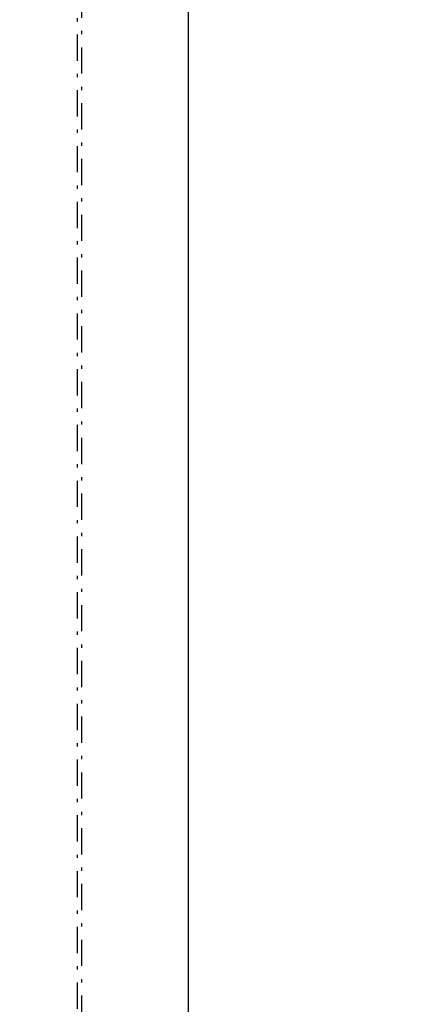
# Model space of a CAD drawing. Extents: x -4471 to 629, y 1975 to 5538.
# Tile 36 of 41: x -989 to -928, y 3983 to 4133. Entities that reach past the tile are written whole.
import ezdxf

# ---------------------------------------------------------------- set-up
doc = ezdxf.new("R2010")
doc.units = 0
doc.header["$MEASUREMENT"] = 0
doc.linetypes.add('DASHDOT', pattern=[8.5, 4, -2, 0.5, -2])
doc.layers.get('0').update_dxf_attribs({"linetype": 'CONTINUOUS'})
doc.layers.add('LE_MIDDLE', color=7, linetype='CONTINUOUS')

msp = doc.modelspace()

# ---------------------------------------------------------------- linework, layer by layer
msp.add_line((-962.97, 3719.38), (-962.97, 4191.9))
for centre, start_param, end_param in [((-2207.53, 3687.64), 0.503466, 2.534813), ((-2207.53, 3668.71), 0.504763, 2.533775)]:
    msp.add_ellipse(centre, major_axis=(2040, 0), ratio=0.323677, start_param=start_param, end_param=end_param)
at = {"layer": 'LE_MIDDLE', "color": 1, "linetype": 'DASHDOT'}
msp.add_lwpolyline([(-1068.86, 3762.71), (-979.26, 3742.06), (-979.26, 4177.29), (-1068.86, 4197.95)], dxfattribs=at)
at = {"layer": 'LE_MIDDLE', "linetype": 'DASHDOT'}
msp.add_lwpolyline([(-1067.06, 3764.11), (-979.9, 3744.02), (-979.9, 4176.42), (-1067.06, 4196.51)], dxfattribs=at)

doc.saveas('drawing.dxf')
